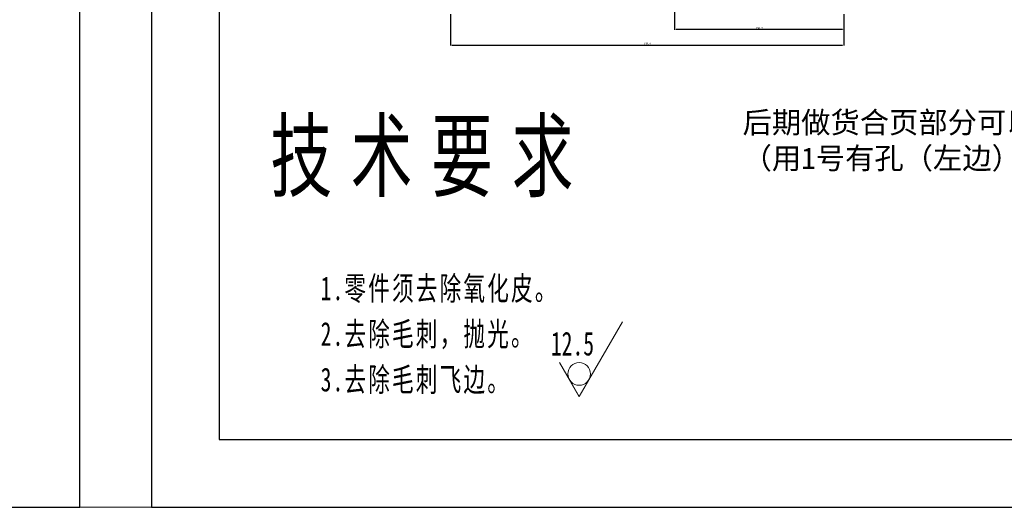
# Model space of a CAD drawing. Header units: millimetres. Extents: x 7284 to 21933, y -3393 to -31.
# Tile 32 of 57: x 11955 to 13330, y -3393 to -2712. Entities that reach past the tile are written whole.
import ezdxf
from ezdxf.enums import TextEntityAlignment as Align

# ---------------------------------------------------------------- set-up
doc = ezdxf.new("R2010")
doc.units = ezdxf.units.MM
doc.set_wipeout_variables(frame=1)
doc.header["$PDSIZE"] = -1
for name, color, linetype, lineweight in [('dim', 84, 'Continuous', 9), ('尺寸线层', 3, 'Continuous', 18), ('粗实线层', 7, 'Continuous', 25)]:
    doc.layers.add(name, color=color, linetype=linetype, lineweight=lineweight)
doc.layers.add('细实线层', color=7, linetype='Continuous')
doc.styles.get("Standard").update_dxf_attribs({"font": 'SimSun.ttf'})
doc.styles.add('TitleStyle', font='SimSun.ttf', dxfattribs={"width": 0.667})
doc.styles.add('标准', font='SimSun.ttf', dxfattribs={"width": 0.667})
doc.dimstyles.new('ISO-25', dxfattribs={"dimtxt": 2.5, "dimasz": 2.5, "dimexe": 1.25, "dimexo": 0.625, "dimtad": 1, "dimtxsty": 'Standard', "dimcen": 2.5, "dimadec": 0, "dimazin": 0, "dimtfac": 1, "dimtmove": 0, "dimatfit": 3, "dimfxl": 0, "dimarcsym": 0})

# ---------------------------------------------------------------- blocks, each defined once
blk = doc.blocks.new('$CAXA_FRAME_13B17AC1$')
at = {"layer": '粗实线层'}
for p, q in [((-138.5, 95), (-138.5, -95)), ((-138.5, -95), (138.5, -95))]:
    blk.add_line(p, q, dxfattribs=at)
at = {"layer": '细实线层'}
for p, q in [((-148.5, 105), (-148.5, -105)), ((148.5, -105), (148.5, 105)), ((-148.5, -105), (148.5, -105))]:
    blk.add_line(p, q, dxfattribs=at)
blk = doc.blocks.new('*X28')
at = {"layer": '尺寸线层', "color": 0, "linetype": 'Continuous'}
for q in [(9.53, 16.5), (-4.33, 7.5)]:
    blk.add_line((0, 0), q, dxfattribs=at)
blk.add_circle((0, 5), 2.5, dxfattribs=at)
at = {"layer": '尺寸线层', "color": 0, "style": '标准', "width": 0.667}
blk.add_text('12.5', height=5.25, dxfattribs=at).set_placement((3.28, 11.7), align=Align.MIDDLE_RIGHT)
blk = doc.blocks.new('*X29')
at = {"layer": '尺寸线层', "color": 0, "linetype": 'Continuous', "lineweight": -2, "width": 144.4293, "line_spacing_factor": 1.15057}
for s, insert, char_height, attachment_point, style in [('\\T1.3;技术要求', (24.39, 0), 15, 2, 'TitleStyle'), ('{\\T1.1;1.零件须去除氧化皮。\\P2.去除毛刺，抛光。\\P3.去除毛刺飞边。\\P}', (0, -34.16), 5.25, 1, '标准')]:
    blk.add_mtext(s, dxfattribs=dict(at, insert=insert, char_height=char_height, attachment_point=attachment_point, style=style))
blk = doc.blocks.new('*D74')
at = {"layer": 'Defpoints', "color": 0}
for p in [(12556.9, -2704.5), (13106.3, -2704.5), (13106.3, -2747.6)]:
    blk.add_point(p, dxfattribs=at)
at = {"layer": 'dim', "color": 0, "linetype": 'Continuous', "lineweight": -2}
for p, q in [((12556.9, -2704.5), (12556.9, -2748.1)), ((13106.3, -2704.5), (13106.3, -2748.1)), ((12558.9, -2747.6), (13104.3, -2747.6))]:
    blk.add_line(p, q, dxfattribs=at)
at = {"layer": 'dim', "color": 0}
for points in [[(12558.9, -2747.3), (12558.9, -2747.9), (12556.9, -2747.6)], [(13104.3, -2747.3), (13104.3, -2747.9), (13106.3, -2747.6)]]:
    blk.add_solid(points, dxfattribs=at)
at = {"layer": 'dim', "color": 0, "insert": (12831.6, -2745.6), "char_height": 2.5, "attachment_point": 5}
blk.add_mtext('549,4', dxfattribs=at)
blk = doc.blocks.new('*D75')
at = {"layer": 'Defpoints', "color": 0}
for p in [(12869.8, -2601.4), (13106.3, -2704.5), (12869.8, -2726.1)]:
    blk.add_point(p, dxfattribs=at)
at = {"layer": 'dim', "color": 0, "linetype": 'Continuous', "lineweight": -2}
for p, q in [((12869.8, -2601.4), (12869.8, -2726.6)), ((13106.3, -2704.5), (13106.3, -2726.6)), ((13104.3, -2726.1), (12871.8, -2726.1))]:
    blk.add_line(p, q, dxfattribs=at)
at = {"layer": 'dim', "color": 0}
for points in [[(12871.8, -2725.7), (12871.8, -2726.4), (12869.8, -2726.1)], [(13104.3, -2725.7), (13104.3, -2726.4), (13106.3, -2726.1)]]:
    blk.add_solid(points, dxfattribs=at)
at = {"layer": 'dim', "color": 0, "insert": (12988, -2724.1), "char_height": 2.5, "attachment_point": 5}
blk.add_mtext('236,5', dxfattribs=at)

msp = doc.modelspace()

# ---------------------------------------------------------------- linework, layer by layer
at = {"layer": 'dim'}
msp.add_line((12039.282, -3393.441), (12139.282, -3393.441), dxfattribs=at)

# ---------------------------------------------------------------- block references
at = {"layer": '粗实线层'}
for p, xscale, yscale, zscale in [((9661.45, -1712.145), 16.01233920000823, 16.01233919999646, 16.0123392), ((13548.368, -2397.118), 9.488793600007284, 9.488793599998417, 9.488793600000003)]:
    msp.add_blockref('$CAXA_FRAME_13B17AC1$', p, dxfattribs=dict(at, xscale=xscale, yscale=yscale, zscale=zscale))

# ---------------------------------------------------------------- texts
at = {"layer": 'dim', "color": 6, "insert": (12964.713, -2840.742), "char_height": 30, "width": 1288.59957, "attachment_point": 1}
msp.add_mtext('后期做货合页部分可以让板金厂做为一体，方便装配（3D已更新）   （用1号有孔（左边）304不锈钢弹簧插销2个，右边一个）', dxfattribs=at)

# ---------------------------------------------------------------- dimensions: what is measured, and where the dimension line sits
at = {"layer": 'dim'}
for base, p1, p2, picture, middle in [((12869.763, -2726.069), (13106.263, -2704.506), (12869.763, -2601.415), '*D75', (12988.013, -2724.109)), ((13106.263, -2747.601), (12556.863, -2704.508), (13106.263, -2704.508), '*D74', (12831.563, -2745.642))]:
    dim = msp.add_linear_dim(base=base, p1=p1, p2=p2, dimstyle='ISO-25', override={"dimasz": 2, "dimexe": 0.49975, "dimexo": 0, "dimgap": 0.49975, "dimadec": 2, "dimazin": 2, "dimtzin": 0, "dimarcsym": 1}, dxfattribs=at)
    dim.commit()
    dim.dimension.update_dxf_attribs({"geometry": picture, "text_midpoint": middle})

# ---------------------------------------------------------------- next in the draw order: wipeouts: each hides what was drawn before it
msp.add_wipeout([(12750.335, -3215.044), (12749.75, -3215.98), (12749.102, -3216.873), (12748.392, -3217.718), (12747.625, -3218.512), (12746.805, -3219.251), (12745.935, -3219.931), (12745.02, -3220.548), (12744.064, -3221.1), (12743.072, -3221.584), (12742.048, -3221.997), (12740.999, -3222.338), (12739.928, -3222.605), (12738.84, -3222.797), (12737.743, -3222.912), (12736.639, -3222.951), (12735.536, -3222.912), (12734.439, -3222.797), (12733.351, -3222.605), (12732.28, -3222.338), (12731.231, -3221.997), (12730.207, -3221.584), (12729.215, -3221.1), (12728.259, -3220.548), (12727.344, -3219.931), (12726.474, -3219.251), (12725.654, -3218.512), (12724.887, -3217.718), (12724.177, -3216.873), (12723.529, -3215.98), (12722.944, -3215.044), (12722.944, -3215.044), (12736.639, -3238.766), (12736.639, -3238.766), (12750.335, -3215.044), (12750.335, -3215.044), (12750.471, -3214.803), (12750.603, -3214.561), (12750.73, -3214.316), (12750.854, -3214.069), (12750.972, -3213.82), (12751.087, -3213.569), (12751.197, -3213.316), (12751.303, -3213.061), (12751.404, -3212.804), (12751.5, -3212.545), (12751.593, -3212.285), (12751.68, -3212.023), (12751.763, -3211.76), (12751.842, -3211.495), (12751.915, -3211.229), (12751.984, -3210.962), (12752.049, -3210.694), (12752.109, -3210.424), (12752.164, -3210.154), (12752.214, -3209.883), (12752.259, -3209.61), (12752.3, -3209.337), (12752.336, -3209.064), (12752.368, -3208.789), (12752.394, -3208.515), (12752.416, -3208.24), (12752.432, -3207.964), (12752.445, -3207.688), (12752.452, -3207.412), (12752.454, -3207.136), (12752.454, -3207.136), (12752.336, -3205.209), (12751.984, -3203.31), (12751.404, -3201.469), (12750.603, -3199.712), (12749.594, -3198.065), (12748.392, -3196.554), (12747.015, -3195.201), (12745.483, -3194.025), (12743.819, -3193.045), (12742.048, -3192.275), (12740.197, -3191.727), (12738.293, -3191.408), (12736.363, -3191.324), (12734.439, -3191.476), (12732.546, -3191.861), (12730.715, -3192.473), (12728.972, -3193.305), (12727.344, -3194.342), (12725.854, -3195.57), (12724.525, -3196.971), (12723.376, -3198.523), (12722.425, -3200.204), (12721.686, -3201.988), (12721.17, -3203.848), (12720.885, -3205.758), (12720.834, -3207.688), (12721.02, -3209.61), (12721.437, -3211.495), (12722.082, -3213.316), (12722.944, -3215.044), (12722.944, -3215.044), (12736.639, -3238.766), (12736.639, -3238.766)]).dxf.layer = '尺寸线层'

# ---------------------------------------------------------------- next in the draw order: block references
at = {"layer": '尺寸线层', "xscale": 6.325862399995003, "yscale": 6.325862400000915, "zscale": 6.325862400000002}
for name, p in [('*X29', (12375.624, -2854.843)), ('*X28', (12736.639, -3238.766))]:
    msp.add_blockref(name, p, dxfattribs=at)

doc.saveas('drawing.dxf')
